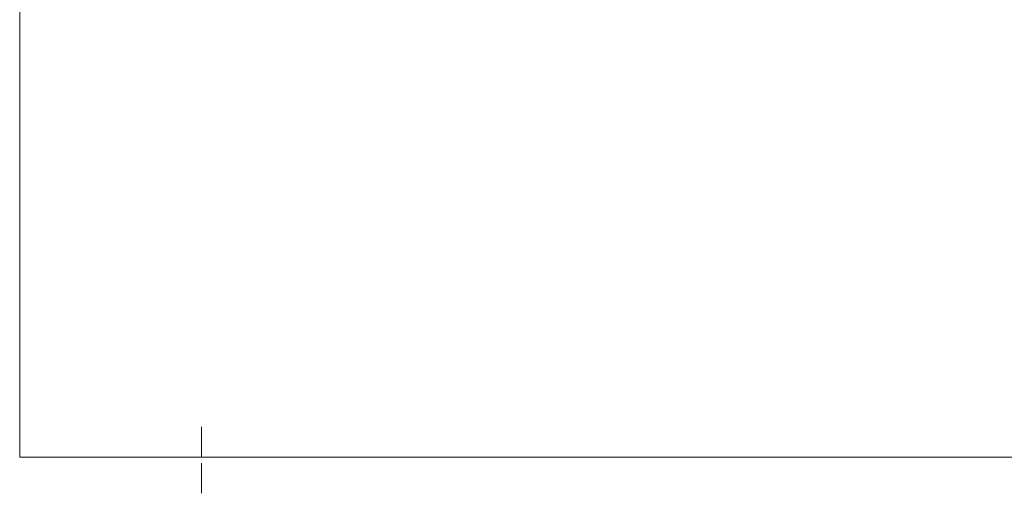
# Model space of a CAD drawing. Extents: x -394022 to -71759, y -12022 to 18278.
# Tile 7 of 91: x -323544 to -307283, y -12022 to -4190. Entities that reach past the tile are written whole.
import ezdxf

# ---------------------------------------------------------------- set-up
doc = ezdxf.new("R2010")
doc.units = 0
doc.header["$MEASUREMENT"] = 0
doc.layers.add('ARCH TABELA_Nr_Pióra__21', color=7, linetype='Continuous', lineweight=13)

msp = doc.modelspace()

# ---------------------------------------------------------------- linework, layer by layer
at = {"layer": 'ARCH TABELA_Nr_Pióra__21', "linetype": 'Continuous'}
for p, q in [((-323543.7, -11421.6), (-323543.7, 18278.4)), ((-320543.7, -10921.6), (-320543.7, -11421.6)), ((-266543.7, -11421.6), (-323543.7, -11421.6)), ((-320543.7, -12021.6), (-320543.7, -11521.6)), ((-320543.7, -12021.6), (-320543.7, -11521.6))]:
    msp.add_line(p, q, dxfattribs=at)

doc.saveas('drawing.dxf')
